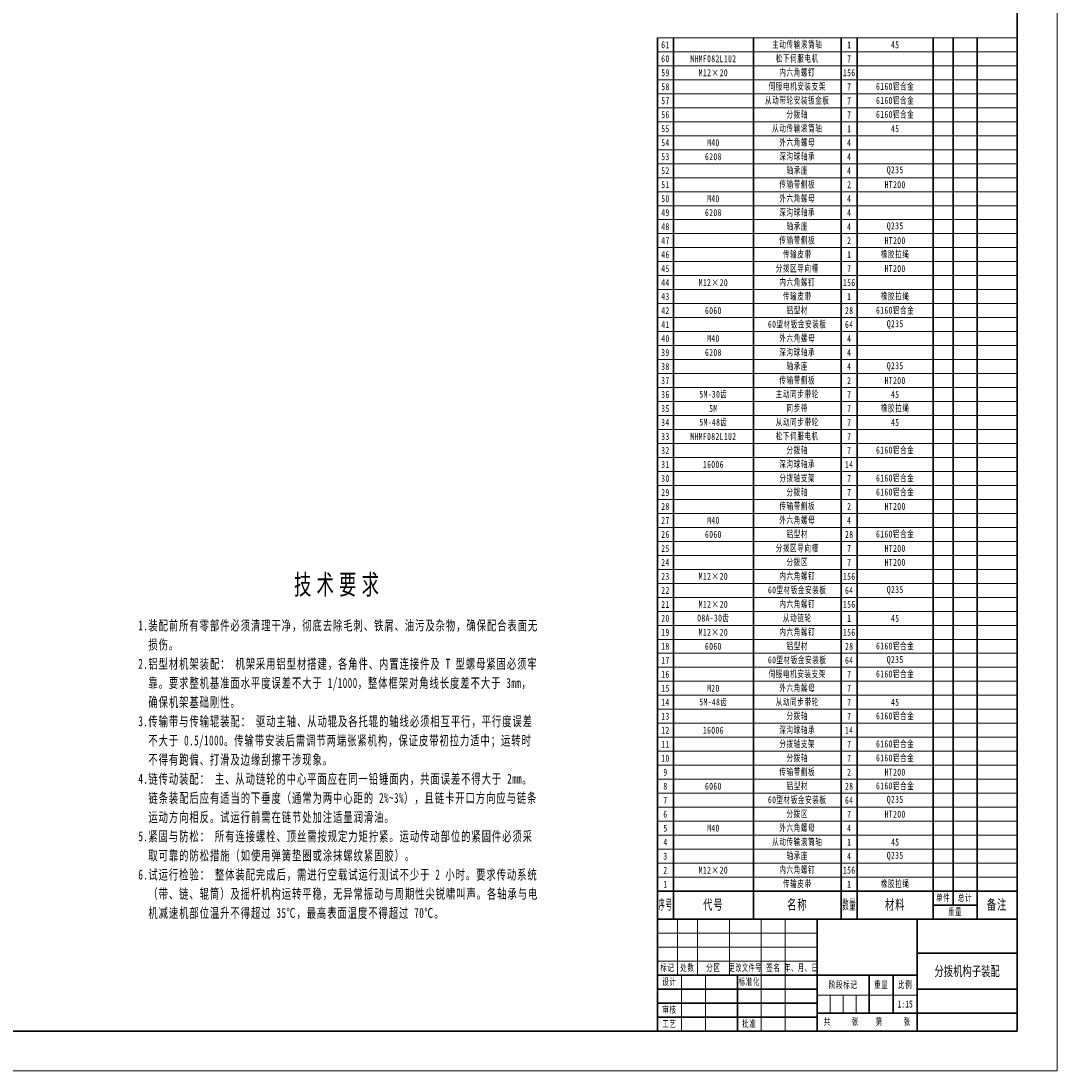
# Model space of a CAD drawing. Header units: millimetres. Extents: x -3920 to 13915, y -406 to 12209.
# Tile 44 of 88: x 6136 to 13915, y -406 to 7475. Entities that reach past the tile are written whole.
import ezdxf
from ezdxf.enums import TextEntityAlignment as Align

# ---------------------------------------------------------------- set-up
doc = ezdxf.new("R2010")
doc.units = ezdxf.units.MM
for name, color, linetype, lineweight in [('尺寸线层', 3, 'Continuous', 18), ('粗实线层', 7, 'Continuous', 35), ('细实线层', 7, 'Continuous', 18)]:
    doc.layers.add(name, color=color, linetype=linetype, lineweight=lineweight)
doc.styles.add('TitleStyle', font='txt', dxfattribs={"width": 0.667})
doc.styles.add('标准', font='txt', dxfattribs={"width": 0.667})

# ---------------------------------------------------------------- blocks, each defined once
blk = doc.blocks.new('$CAXA_TITLE_151E506F$')
at = {"layer": '粗实线层'}
for p, q in [((0, 56), (-180, 56)), ((-180, 56), (-180, 0)), ((-100, 56), (-100, 0)), ((-50, 56), (-50, 0)), ((0, 0), (0, 56)), ((0, 39), (-50, 39)), ((-50, 28), (-180, 28)), ((-140, 28), (-140, 0)), ((-74, 28), (-74, 9)), ((-62, 28), (-62, 9)), ((-100, 21), (-180, 21)), ((0, 21), (-50, 21)), ((-100, 14), (-180, 14)), ((-100, 7), (-180, 7)), ((0, 9), (-100, 9)), ((0, 0), (-180, 0))]:
    blk.add_line(p, q, dxfattribs=at)
at = {"layer": '细实线层'}
for p, q in [((-170, 56), (-170, 28)), ((-160, 56), (-160, 28)), ((-144, 56), (-144, 28)), ((-128, 56), (-128, 0)), ((-116, 56), (-116, 0)), ((-100, 49), (-180, 49)), ((-100, 42), (-180, 42)), ((-100, 35), (-180, 35)), ((-168, 28), (-168, 0)), ((-156, 28), (-156, 0)), ((-50, 18), (-100, 18)), ((-93.5, 18), (-93.5, 9)), ((-87, 18), (-87, 9)), ((-80.5, 18), (-80.5, 9))]:
    blk.add_line(p, q, dxfattribs=at)
at = {"layer": '尺寸线层', "char_height": 3.5, "attachment_point": 5, "line_spacing_factor": 1.369753, "style": '标准'}
for s, insert, width in [('\\T1.1;标记', (-175, 31.5), 18), ('\\T1.1;处数', (-165, 31.5), 18), ('\\T1.1;分区', (-152, 31.5), 30), ('\\T1.1;{\\W0.618357;更改文件号}', (-136, 31.5), 30), ('\\T1.1;签名', (-122, 31.5), 22), ('\\T1.1;{\\W0.634692;年、月、日}', (-108, 31.5), 30), ('\\T1.1;设计', (-174, 24.5), 22), ('\\T1.1;标准化', (-134, 24.5), 22), ('\\T1.1;阶段标记', (-87, 23), 50), ('\\T1.1;重量', (-68, 23), 22), ('\\T1.1;比例', (-56, 23), 22), ('\\T1.1;审核', (-174, 10.5), 22), ('\\T1.1;工艺', (-174, 3.5), 22), ('\\T1.1;批准', (-134, 3.5), 22), ('\\T1.1;共', (-95, 4.5), 8), ('\\T1.1;张', (-81, 4.5), 8), ('\\T1.1;第', (-69, 4.5), 8), ('\\T1.1;张', (-55, 4.5), 8)]:
    blk.add_mtext(s, dxfattribs=dict(at, insert=insert, width=width))
at = {"layer": '尺寸线层', "style": '标准'}
for tag, height, width, p in [('标记C', 3.54, 0.667, (-175, 52.5)), ('处数C', 3.54, 0.667, (-165, 52.5)), ('分区C', 3.54, 0.667, (-152, 52.5)), ('更改文件号C', 3.54, 0.512156, (-136, 52.5)), ('更改签名C', 3.54, 0.459969, (-122, 52.5)), ('更改日期C', 3.54, 0.62723, (-108, 52.5)), ('标记B', 3.54, 0.667, (-175, 45.5)), ('处数B', 3.54, 0.667, (-165, 45.5)), ('分区B', 3.54, 0.667, (-152, 45.5)), ('更改文件号B', 3.54, 0.512156, (-136, 45.5)), ('更改签名B', 3.54, 0.459969, (-122, 45.5)), ('更改日期B', 3.54, 0.62723, (-108, 45.5)), ('单位名称', 5.05, 0.667, (-25, 47.5)), ('材料名称', 5.05, 0.667, (-75, 42)), ('标记A', 3.54, 0.667, (-175, 38.5)), ('处数A', 3.54, 0.667, (-165, 38.5)), ('分区A', 3.54, 0.667, (-152, 38.5)), ('更改文件号A', 3.54, 0.512156, (-136, 38.5)), ('更改签名A', 3.54, 0.459969, (-122, 38.5)), ('更改日期A', 3.54, 0.62723, (-108, 38.5)), ('图纸名称', 5.05, 0.667, (-25, 30)), ('设计', 3.54, 0.667, (-162, 24.5)), ('设计日期', 3.54, 0.667, (-148, 24.5)), ('标准化', 3.54, 0.667, (-122, 24.5)), ('标准化日期', 3.54, 0.569556, (-108, 24.5)), ('阶段标记S', 3.54, 0.229984, (-96.75, 13.5)), ('阶段标记A', 3.54, 0.229984, (-90.25, 13.5)), ('阶段标记B', 3.54, 0.229984, (-83.75, 13.5)), ('阶段标记C', 3.54, 0.229984, (-77.25, 13.5)), ('图纸比例', 3.54, 0.524733, (-56, 13.5)), ('图纸编号', 5.05, 0.667, (-25, 15)), ('审核', 3.54, 0.667, (-162, 10.5)), ('审核日期', 3.54, 0.667, (-148, 10.5)), ('重量', 3.54, 0.667, (-68, 13.5)), ('工艺', 3.54, 0.667, (-162, 3.5)), ('工艺日期', 3.54, 0.667, (-148, 3.5)), ('批准', 3.54, 0.667, (-122, 3.5)), ('批准日期', 3.54, 0.667, (-108, 3.5)), ('页数', 3.54, 0.667, (-88, 4.5)), ('页码', 3.54, 0.667, (-62, 4.5)), ('投影符号', 3.54, 0.667, (-25, 4.5))]:
    blk.add_attdef(tag, text='', height=height, dxfattribs=dict(at, width=width)).set_placement(p, align=Align.MIDDLE_CENTER)
blk = doc.blocks.new('$CAXA_FRAME_13B17AC1$')
at = {"layer": '粗实线层'}
for p, q in [((574.5, -400.5), (574.5, 400.5)), ((-574.5, -400.5), (574.5, -400.5))]:
    blk.add_line(p, q, dxfattribs=at)
at = {"layer": '细实线层'}
for p, q in [((594.5, -420.5), (594.5, 420.5)), ((-594.5, -420.5), (594.5, -420.5))]:
    blk.add_line(p, q, dxfattribs=at)
blk = doc.blocks.new('$CAXA_BOMTABLE_86AFA1F5$')
at = {"layer": '细实线层', "color": 0, "linetype": 'Continuous', "lineweight": 18}
for p, q in [((-2700, 6615), (0, 6615)), ((-2700, 6510), (0, 6510)), ((-2700, 6510), (0, 6510)), ((-2700, 6405), (0, 6405)), ((-2700, 6405), (0, 6405)), ((-2700, 6300), (0, 6300)), ((-2700, 6300), (0, 6300)), ((-2700, 6195), (0, 6195)), ((-2700, 6195), (0, 6195)), ((-2700, 6090), (0, 6090)), ((-2700, 6090), (0, 6090)), ((-2700, 5985), (0, 5985)), ((-2700, 5985), (0, 5985)), ((-2700, 5880), (0, 5880)), ((-2700, 5880), (0, 5880)), ((-2700, 5775), (0, 5775)), ((-2700, 5775), (0, 5775)), ((-2700, 5670), (0, 5670)), ((-2700, 5670), (0, 5670)), ((-2700, 5565), (0, 5565)), ((-2700, 5565), (0, 5565)), ((-2700, 5460), (0, 5460)), ((-2700, 5460), (0, 5460)), ((-2700, 5355), (0, 5355)), ((-2700, 5355), (0, 5355)), ((-2700, 5250), (0, 5250)), ((-2700, 5250), (0, 5250)), ((-2700, 5145), (0, 5145)), ((-2700, 5145), (0, 5145)), ((-2700, 5040), (0, 5040)), ((-2700, 5040), (0, 5040)), ((-2700, 4935), (0, 4935)), ((-2700, 4935), (0, 4935)), ((-2700, 4830), (0, 4830)), ((-2700, 4830), (0, 4830)), ((-2700, 4725), (0, 4725)), ((-2700, 4725), (0, 4725)), ((-2700, 4620), (0, 4620)), ((-2700, 4620), (0, 4620)), ((-2700, 4515), (0, 4515)), ((-2700, 4515), (0, 4515)), ((-2700, 4410), (0, 4410)), ((-2700, 4410), (0, 4410)), ((-2700, 4305), (0, 4305)), ((-2700, 4305), (0, 4305)), ((-2700, 4200), (0, 4200)), ((-2700, 4200), (0, 4200)), ((-2700, 4095), (0, 4095)), ((-2700, 4095), (0, 4095)), ((-2700, 3990), (0, 3990)), ((-2700, 3990), (0, 3990)), ((-2700, 3885), (0, 3885)), ((-2700, 3885), (0, 3885)), ((-2700, 3780), (0, 3780)), ((-2700, 3780), (0, 3780)), ((-2700, 3675), (0, 3675)), ((-2700, 3675), (0, 3675)), ((-2700, 3570), (0, 3570)), ((-2700, 3570), (0, 3570)), ((-2700, 3465), (0, 3465)), ((-2700, 3465), (0, 3465)), ((-2700, 3360), (0, 3360)), ((-2700, 3360), (0, 3360)), ((-2700, 3255), (0, 3255)), ((-2700, 3255), (0, 3255)), ((-2700, 3150), (0, 3150)), ((-2700, 3150), (0, 3150)), ((-2700, 3045), (0, 3045)), ((-2700, 3045), (0, 3045)), ((-2700, 2940), (0, 2940)), ((-2700, 2940), (0, 2940)), ((-2700, 2835), (0, 2835)), ((-2700, 2835), (0, 2835)), ((-2700, 2730), (0, 2730)), ((-2700, 2730), (0, 2730)), ((-2700, 2625), (0, 2625)), ((-2700, 2625), (0, 2625)), ((-2700, 2520), (0, 2520)), ((-2700, 2520), (0, 2520)), ((-2700, 2415), (0, 2415)), ((-2700, 2415), (0, 2415)), ((-2700, 2310), (0, 2310)), ((-2700, 2310), (0, 2310)), ((-2700, 2205), (0, 2205)), ((-2700, 2205), (0, 2205)), ((-2700, 2100), (0, 2100)), ((-2700, 2100), (0, 2100)), ((-2700, 1995), (0, 1995)), ((-2700, 1995), (0, 1995)), ((-2700, 1890), (0, 1890)), ((-2700, 1890), (0, 1890)), ((-2700, 1785), (0, 1785)), ((-2700, 1785), (0, 1785)), ((-2700, 1680), (0, 1680)), ((-2700, 1680), (0, 1680)), ((-2700, 1575), (0, 1575)), ((-2700, 1575), (0, 1575)), ((-2700, 1470), (0, 1470)), ((-2700, 1470), (0, 1470)), ((-2700, 1365), (0, 1365)), ((-2700, 1365), (0, 1365)), ((-2700, 1260), (0, 1260)), ((-2700, 1260), (0, 1260)), ((-2700, 1155), (0, 1155)), ((-2700, 1155), (0, 1155)), ((-2700, 1050), (0, 1050)), ((-2700, 1050), (0, 1050)), ((-2700, 945), (0, 945)), ((-2700, 945), (0, 945)), ((-2700, 840), (0, 840)), ((-2700, 840), (0, 840)), ((-2700, 735), (0, 735)), ((-2700, 735), (0, 735)), ((-2700, 630), (0, 630)), ((-2700, 630), (0, 630)), ((-2700, 525), (0, 525)), ((-2700, 525), (0, 525)), ((-2700, 420), (0, 420)), ((-2700, 420), (0, 420)), ((-2700, 315), (0, 315)), ((-2700, 315), (0, 315)), ((-2700, 210), (0, 210))]:
    blk.add_line(p, q, dxfattribs=at)
at = {"layer": '细实线层', "color": 0, "linetype": 'Continuous', "lineweight": 35}
for p, q in [((-2700, 6615), (-2700, 6510)), ((-2580, 6615), (-2580, 6510)), ((-1980, 6615), (-1980, 6510)), ((-1320, 6615), (-1320, 6510)), ((-1200, 6615), (-1200, 6510)), ((-630, 6615), (-630, 6510)), ((-480, 6615), (-480, 6510)), ((-300, 6615), (-300, 6510)), ((0, 6615), (0, 6510)), ((0, 6615), (0, 6510)), ((-2700, 6510), (-2700, 6405)), ((-2580, 6510), (-2580, 6405)), ((-1980, 6510), (-1980, 6405)), ((-1320, 6510), (-1320, 6405)), ((-1200, 6510), (-1200, 6405)), ((-630, 6510), (-630, 6405)), ((-480, 6510), (-480, 6405)), ((-300, 6510), (-300, 6405)), ((0, 6510), (0, 6405)), ((0, 6510), (0, 6405)), ((-2700, 6405), (-2700, 6300)), ((-2580, 6405), (-2580, 6300)), ((-1980, 6405), (-1980, 6300)), ((-1320, 6405), (-1320, 6300)), ((-1200, 6405), (-1200, 6300)), ((-630, 6405), (-630, 6300)), ((-480, 6405), (-480, 6300)), ((-300, 6405), (-300, 6300)), ((0, 6405), (0, 6300)), ((0, 6405), (0, 6300)), ((-2700, 6300), (-2700, 6195)), ((-2580, 6300), (-2580, 6195)), ((-1980, 6300), (-1980, 6195)), ((-1320, 6300), (-1320, 6195)), ((-1200, 6300), (-1200, 6195)), ((-630, 6300), (-630, 6195)), ((-480, 6300), (-480, 6195)), ((-300, 6300), (-300, 6195)), ((0, 6300), (0, 6195)), ((0, 6300), (0, 6195)), ((-2700, 6195), (-2700, 6090)), ((-2580, 6195), (-2580, 6090)), ((-1980, 6195), (-1980, 6090)), ((-1320, 6195), (-1320, 6090)), ((-1200, 6195), (-1200, 6090)), ((-630, 6195), (-630, 6090)), ((-480, 6195), (-480, 6090)), ((-300, 6195), (-300, 6090)), ((0, 6195), (0, 6090)), ((0, 6195), (0, 6090)), ((-2700, 6090), (-2700, 5985)), ((-2580, 6090), (-2580, 5985)), ((-1980, 6090), (-1980, 5985)), ((-1320, 6090), (-1320, 5985)), ((-1200, 6090), (-1200, 5985)), ((-630, 6090), (-630, 5985)), ((-480, 6090), (-480, 5985)), ((-300, 6090), (-300, 5985)), ((0, 6090), (0, 5985)), ((0, 6090), (0, 5985)), ((-2700, 5985), (-2700, 5880)), ((-2580, 5985), (-2580, 5880)), ((-1980, 5985), (-1980, 5880)), ((-1320, 5985), (-1320, 5880)), ((-1200, 5985), (-1200, 5880)), ((-630, 5985), (-630, 5880)), ((-480, 5985), (-480, 5880)), ((-300, 5985), (-300, 5880)), ((0, 5985), (0, 5880)), ((0, 5985), (0, 5880)), ((-2700, 5880), (-2700, 5775)), ((-2580, 5880), (-2580, 5775)), ((-1980, 5880), (-1980, 5775)), ((-1320, 5880), (-1320, 5775)), ((-1200, 5880), (-1200, 5775)), ((-630, 5880), (-630, 5775)), ((-480, 5880), (-480, 5775)), ((-300, 5880), (-300, 5775)), ((0, 5880), (0, 5775)), ((0, 5880), (0, 5775)), ((-2700, 5775), (-2700, 5670)), ((-2580, 5775), (-2580, 5670)), ((-1980, 5775), (-1980, 5670)), ((-1320, 5775), (-1320, 5670)), ((-1200, 5775), (-1200, 5670)), ((-630, 5775), (-630, 5670)), ((-480, 5775), (-480, 5670)), ((-300, 5775), (-300, 5670)), ((0, 5775), (0, 5670)), ((0, 5775), (0, 5670)), ((-2700, 5670), (-2700, 5565)), ((-2580, 5670), (-2580, 5565)), ((-1980, 5670), (-1980, 5565)), ((-1320, 5670), (-1320, 5565)), ((-1200, 5670), (-1200, 5565)), ((-630, 5670), (-630, 5565)), ((-480, 5670), (-480, 5565)), ((-300, 5670), (-300, 5565)), ((0, 5670), (0, 5565)), ((0, 5670), (0, 5565)), ((-2700, 5565), (-2700, 5460)), ((-2580, 5565), (-2580, 5460)), ((-1980, 5565), (-1980, 5460)), ((-1320, 5565), (-1320, 5460)), ((-1200, 5565), (-1200, 5460)), ((-630, 5565), (-630, 5460)), ((-480, 5565), (-480, 5460)), ((-300, 5565), (-300, 5460)), ((0, 5565), (0, 5460)), ((0, 5565), (0, 5460)), ((-2700, 5460), (-2700, 5355)), ((-2580, 5460), (-2580, 5355)), ((-1980, 5460), (-1980, 5355)), ((-1320, 5460), (-1320, 5355)), ((-1200, 5460), (-1200, 5355)), ((-630, 5460), (-630, 5355)), ((-480, 5460), (-480, 5355)), ((-300, 5460), (-300, 5355)), ((0, 5460), (0, 5355)), ((0, 5460), (0, 5355)), ((-2700, 5355), (-2700, 5250)), ((-2580, 5355), (-2580, 5250)), ((-1980, 5355), (-1980, 5250)), ((-1320, 5355), (-1320, 5250)), ((-1200, 5355), (-1200, 5250)), ((-630, 5355), (-630, 5250)), ((-480, 5355), (-480, 5250)), ((-300, 5355), (-300, 5250)), ((0, 5355), (0, 5250)), ((0, 5355), (0, 5250)), ((-2700, 5250), (-2700, 5145)), ((-2580, 5250), (-2580, 5145)), ((-1980, 5250), (-1980, 5145)), ((-1320, 5250), (-1320, 5145)), ((-1200, 5250), (-1200, 5145)), ((-630, 5250), (-630, 5145)), ((-480, 5250), (-480, 5145)), ((-300, 5250), (-300, 5145)), ((0, 5250), (0, 5145)), ((0, 5250), (0, 5145)), ((-2700, 5145), (-2700, 5040)), ((-2580, 5145), (-2580, 5040)), ((-1980, 5145), (-1980, 5040)), ((-1320, 5145), (-1320, 5040)), ((-1200, 5145), (-1200, 5040)), ((-630, 5145), (-630, 5040)), ((-480, 5145), (-480, 5040)), ((-300, 5145), (-300, 5040)), ((0, 5145), (0, 5040)), ((0, 5145), (0, 5040)), ((-2700, 5040), (-2700, 4935)), ((-2580, 5040), (-2580, 4935)), ((-1980, 5040), (-1980, 4935)), ((-1320, 5040), (-1320, 4935)), ((-1200, 5040), (-1200, 4935)), ((-630, 5040), (-630, 4935)), ((-480, 5040), (-480, 4935)), ((-300, 5040), (-300, 4935)), ((0, 5040), (0, 4935)), ((0, 5040), (0, 4935)), ((-2700, 4935), (-2700, 4830)), ((-2580, 4935), (-2580, 4830)), ((-1980, 4935), (-1980, 4830)), ((-1320, 4935), (-1320, 4830)), ((-1200, 4935), (-1200, 4830)), ((-630, 4935), (-630, 4830)), ((-480, 4935), (-480, 4830)), ((-300, 4935), (-300, 4830)), ((0, 4935), (0, 4830)), ((0, 4935), (0, 4830)), ((-2700, 4830), (-2700, 4725)), ((-2580, 4830), (-2580, 4725)), ((-1980, 4830), (-1980, 4725)), ((-1320, 4830), (-1320, 4725)), ((-1200, 4830), (-1200, 4725)), ((-630, 4830), (-630, 4725)), ((-480, 4830), (-480, 4725)), ((-300, 4830), (-300, 4725)), ((0, 4830), (0, 4725)), ((0, 4830), (0, 4725)), ((-2700, 4725), (-2700, 4620)), ((-2580, 4725), (-2580, 4620)), ((-1980, 4725), (-1980, 4620)), ((-1320, 4725), (-1320, 4620)), ((-1200, 4725), (-1200, 4620)), ((-630, 4725), (-630, 4620)), ((-480, 4725), (-480, 4620)), ((-300, 4725), (-300, 4620)), ((0, 4725), (0, 4620)), ((0, 4725), (0, 4620)), ((-2700, 4620), (-2700, 4515)), ((-2580, 4620), (-2580, 4515)), ((-1980, 4620), (-1980, 4515)), ((-1320, 4620), (-1320, 4515)), ((-1200, 4620), (-1200, 4515)), ((-630, 4620), (-630, 4515)), ((-480, 4620), (-480, 4515)), ((-300, 4620), (-300, 4515)), ((0, 4620), (0, 4515)), ((0, 4620), (0, 4515)), ((-2700, 4515), (-2700, 4410)), ((-2580, 4515), (-2580, 4410)), ((-1980, 4515), (-1980, 4410)), ((-1320, 4515), (-1320, 4410)), ((-1200, 4515), (-1200, 4410)), ((-630, 4515), (-630, 4410)), ((-480, 4515), (-480, 4410)), ((-300, 4515), (-300, 4410)), ((0, 4515), (0, 4410)), ((0, 4515), (0, 4410)), ((-2700, 4410), (-2700, 4305)), ((-2580, 4410), (-2580, 4305)), ((-1980, 4410), (-1980, 4305)), ((-1320, 4410), (-1320, 4305)), ((-1200, 4410), (-1200, 4305)), ((-630, 4410), (-630, 4305)), ((-480, 4410), (-480, 4305)), ((-300, 4410), (-300, 4305)), ((0, 4410), (0, 4305)), ((0, 4410), (0, 4305)), ((-2700, 4305), (-2700, 4200)), ((-2580, 4305), (-2580, 4200)), ((-1980, 4305), (-1980, 4200)), ((-1320, 4305), (-1320, 4200)), ((-1200, 4305), (-1200, 4200)), ((-630, 4305), (-630, 4200)), ((-480, 4305), (-480, 4200)), ((-300, 4305), (-300, 4200)), ((0, 4305), (0, 4200)), ((0, 4305), (0, 4200)), ((-2700, 4200), (-2700, 4095)), ((-2580, 4200), (-2580, 4095)), ((-1980, 4200), (-1980, 4095)), ((-1320, 4200), (-1320, 4095)), ((-1200, 4200), (-1200, 4095)), ((-630, 4200), (-630, 4095)), ((-480, 4200), (-480, 4095)), ((-300, 4200), (-300, 4095)), ((0, 4200), (0, 4095)), ((0, 4200), (0, 4095)), ((-2700, 4095), (-2700, 3990)), ((-2580, 4095), (-2580, 3990)), ((-1980, 4095), (-1980, 3990)), ((-1320, 4095), (-1320, 3990)), ((-1200, 4095), (-1200, 3990)), ((-630, 4095), (-630, 3990)), ((-480, 4095), (-480, 3990)), ((-300, 4095), (-300, 3990)), ((0, 4095), (0, 3990)), ((0, 4095), (0, 3990)), ((-2700, 3990), (-2700, 3885)), ((-2580, 3990), (-2580, 3885)), ((-1980, 3990), (-1980, 3885)), ((-1320, 3990), (-1320, 3885)), ((-1200, 3990), (-1200, 3885)), ((-630, 3990), (-630, 3885)), ((-480, 3990), (-480, 3885)), ((-300, 3990), (-300, 3885)), ((0, 3990), (0, 3885)), ((0, 3990), (0, 3885)), ((-2700, 3885), (-2700, 3780)), ((-2580, 3885), (-2580, 3780)), ((-1980, 3885), (-1980, 3780)), ((-1320, 3885), (-1320, 3780)), ((-1200, 3885), (-1200, 3780)), ((-630, 3885), (-630, 3780)), ((-480, 3885), (-480, 3780)), ((-300, 3885), (-300, 3780)), ((0, 3885), (0, 3780)), ((0, 3885), (0, 3780)), ((-2700, 3780), (-2700, 3675)), ((-2580, 3780), (-2580, 3675)), ((-1980, 3780), (-1980, 3675)), ((-1320, 3780), (-1320, 3675)), ((-1200, 3780), (-1200, 3675)), ((-630, 3780), (-630, 3675)), ((-480, 3780), (-480, 3675)), ((-300, 3780), (-300, 3675)), ((0, 3780), (0, 3675)), ((0, 3780), (0, 3675)), ((-2700, 3675), (-2700, 3570)), ((-2580, 3675), (-2580, 3570)), ((-1980, 3675), (-1980, 3570)), ((-1320, 3675), (-1320, 3570)), ((-1200, 3675), (-1200, 3570)), ((-630, 3675), (-630, 3570)), ((-480, 3675), (-480, 3570)), ((-300, 3675), (-300, 3570)), ((0, 3675), (0, 3570)), ((0, 3675), (0, 3570)), ((-2700, 3570), (-2700, 3465)), ((-2580, 3570), (-2580, 3465)), ((-1980, 3570), (-1980, 3465)), ((-1320, 3570), (-1320, 3465)), ((-1200, 3570), (-1200, 3465)), ((-630, 3570), (-630, 3465)), ((-480, 3570), (-480, 3465)), ((-300, 3570), (-300, 3465)), ((0, 3570), (0, 3465)), ((0, 3570), (0, 3465)), ((-2700, 3465), (-2700, 3360)), ((-2580, 3465), (-2580, 3360)), ((-1980, 3465), (-1980, 3360)), ((-1320, 3465), (-1320, 3360)), ((-1200, 3465), (-1200, 3360)), ((-630, 3465), (-630, 3360)), ((-480, 3465), (-480, 3360)), ((-300, 3465), (-300, 3360)), ((0, 3465), (0, 3360)), ((0, 3465), (0, 3360)), ((-2700, 3360), (-2700, 3255)), ((-2580, 3360), (-2580, 3255)), ((-1980, 3360), (-1980, 3255)), ((-1320, 3360), (-1320, 3255)), ((-1200, 3360), (-1200, 3255)), ((-630, 3360), (-630, 3255)), ((-480, 3360), (-480, 3255)), ((-300, 3360), (-300, 3255)), ((0, 3360), (0, 3255)), ((0, 3360), (0, 3255)), ((-2700, 3255), (-2700, 3150)), ((-2580, 3255), (-2580, 3150)), ((-1980, 3255), (-1980, 3150)), ((-1320, 3255), (-1320, 3150)), ((-1200, 3255), (-1200, 3150)), ((-630, 3255), (-630, 3150)), ((-480, 3255), (-480, 3150)), ((-300, 3255), (-300, 3150)), ((0, 3255), (0, 3150)), ((0, 3255), (0, 3150)), ((-2700, 3150), (-2700, 3045)), ((-2580, 3150), (-2580, 3045)), ((-1980, 3150), (-1980, 3045)), ((-1320, 3150), (-1320, 3045)), ((-1200, 3150), (-1200, 3045)), ((-630, 3150), (-630, 3045)), ((-480, 3150), (-480, 3045)), ((-300, 3150), (-300, 3045)), ((0, 3150), (0, 3045)), ((0, 3150), (0, 3045)), ((-2700, 3045), (-2700, 2940)), ((-2580, 3045), (-2580, 2940)), ((-1980, 3045), (-1980, 2940)), ((-1320, 3045), (-1320, 2940)), ((-1200, 3045), (-1200, 2940)), ((-630, 3045), (-630, 2940)), ((-480, 3045), (-480, 2940)), ((-300, 3045), (-300, 2940)), ((0, 3045), (0, 2940)), ((0, 3045), (0, 2940)), ((-2700, 2940), (-2700, 2835)), ((-2580, 2940), (-2580, 2835)), ((-1980, 2940), (-1980, 2835)), ((-1320, 2940), (-1320, 2835)), ((-1200, 2940), (-1200, 2835)), ((-630, 2940), (-630, 2835)), ((-480, 2940), (-480, 2835)), ((-300, 2940), (-300, 2835)), ((0, 2940), (0, 2835)), ((0, 2940), (0, 2835)), ((-2700, 2835), (-2700, 2730)), ((-2580, 2835), (-2580, 2730)), ((-1980, 2835), (-1980, 2730)), ((-1320, 2835), (-1320, 2730)), ((-1200, 2835), (-1200, 2730)), ((-630, 2835), (-630, 2730)), ((-480, 2835), (-480, 2730)), ((-300, 2835), (-300, 2730)), ((0, 2835), (0, 2730)), ((0, 2835), (0, 2730)), ((-2700, 2730), (-2700, 2625)), ((-2580, 2730), (-2580, 2625)), ((-1980, 2730), (-1980, 2625)), ((-1320, 2730), (-1320, 2625)), ((-1200, 2730), (-1200, 2625)), ((-630, 2730), (-630, 2625)), ((-480, 2730), (-480, 2625)), ((-300, 2730), (-300, 2625)), ((0, 2730), (0, 2625)), ((0, 2730), (0, 2625)), ((-2700, 2625), (-2700, 2520)), ((-2580, 2625), (-2580, 2520)), ((-1980, 2625), (-1980, 2520)), ((-1320, 2625), (-1320, 2520)), ((-1200, 2625), (-1200, 2520)), ((-630, 2625), (-630, 2520)), ((-480, 2625), (-480, 2520)), ((-300, 2625), (-300, 2520)), ((0, 2625), (0, 2520)), ((0, 2625), (0, 2520)), ((-2700, 2520), (-2700, 2415)), ((-2580, 2520), (-2580, 2415)), ((-1980, 2520), (-1980, 2415)), ((-1320, 2520), (-1320, 2415)), ((-1200, 2520), (-1200, 2415)), ((-630, 2520), (-630, 2415)), ((-480, 2520), (-480, 2415)), ((-300, 2520), (-300, 2415)), ((0, 2520), (0, 2415)), ((0, 2520), (0, 2415)), ((-2700, 2415), (-2700, 2310)), ((-2580, 2415), (-2580, 2310)), ((-1980, 2415), (-1980, 2310)), ((-1320, 2415), (-1320, 2310)), ((-1200, 2415), (-1200, 2310)), ((-630, 2415), (-630, 2310)), ((-480, 2415), (-480, 2310)), ((-300, 2415), (-300, 2310)), ((0, 2415), (0, 2310)), ((0, 2415), (0, 2310)), ((-2700, 2310), (-2700, 2205)), ((-2580, 2310), (-2580, 2205)), ((-1980, 2310), (-1980, 2205)), ((-1320, 2310), (-1320, 2205)), ((-1200, 2310), (-1200, 2205)), ((-630, 2310), (-630, 2205)), ((-480, 2310), (-480, 2205)), ((-300, 2310), (-300, 2205)), ((0, 2310), (0, 2205)), ((0, 2310), (0, 2205)), ((-2700, 2205), (-2700, 2100)), ((-2580, 2205), (-2580, 2100)), ((-1980, 2205), (-1980, 2100)), ((-1320, 2205), (-1320, 2100)), ((-1200, 2205), (-1200, 2100)), ((-630, 2205), (-630, 2100)), ((-480, 2205), (-480, 2100)), ((-300, 2205), (-300, 2100)), ((0, 2205), (0, 2100)), ((0, 2205), (0, 2100)), ((-2700, 2100), (-2700, 1995)), ((-2580, 2100), (-2580, 1995)), ((-1980, 2100), (-1980, 1995)), ((-1320, 2100), (-1320, 1995)), ((-1200, 2100), (-1200, 1995)), ((-630, 2100), (-630, 1995)), ((-480, 2100), (-480, 1995)), ((-300, 2100), (-300, 1995)), ((0, 2100), (0, 1995)), ((0, 2100), (0, 1995)), ((-2700, 1995), (-2700, 1890)), ((-2580, 1995), (-2580, 1890)), ((-1980, 1995), (-1980, 1890)), ((-1320, 1995), (-1320, 1890)), ((-1200, 1995), (-1200, 1890)), ((-630, 1995), (-630, 1890)), ((-480, 1995), (-480, 1890)), ((-300, 1995), (-300, 1890)), ((0, 1995), (0, 1890)), ((0, 1995), (0, 1890)), ((-2700, 1890), (-2700, 1785)), ((-2580, 1890), (-2580, 1785)), ((-1980, 1890), (-1980, 1785)), ((-1320, 1890), (-1320, 1785)), ((-1200, 1890), (-1200, 1785)), ((-630, 1890), (-630, 1785)), ((-480, 1890), (-480, 1785)), ((-300, 1890), (-300, 1785)), ((0, 1890), (0, 1785)), ((0, 1890), (0, 1785)), ((-2700, 1785), (-2700, 1680)), ((-2580, 1785), (-2580, 1680)), ((-1980, 1785), (-1980, 1680)), ((-1320, 1785), (-1320, 1680)), ((-1200, 1785), (-1200, 1680)), ((-630, 1785), (-630, 1680)), ((-480, 1785), (-480, 1680)), ((-300, 1785), (-300, 1680)), ((0, 1785), (0, 1680)), ((0, 1785), (0, 1680)), ((-2700, 1680), (-2700, 1575)), ((-2580, 1680), (-2580, 1575)), ((-1980, 1680), (-1980, 1575)), ((-1320, 1680), (-1320, 1575)), ((-1200, 1680), (-1200, 1575)), ((-630, 1680), (-630, 1575)), ((-480, 1680), (-480, 1575)), ((-300, 1680), (-300, 1575)), ((0, 1680), (0, 1575)), ((0, 1680), (0, 1575)), ((-2700, 1575), (-2700, 1470)), ((-2580, 1575), (-2580, 1470)), ((-1980, 1575), (-1980, 1470)), ((-1320, 1575), (-1320, 1470)), ((-1200, 1575), (-1200, 1470)), ((-630, 1575), (-630, 1470)), ((-480, 1575), (-480, 1470)), ((-300, 1575), (-300, 1470)), ((0, 1575), (0, 1470)), ((0, 1575), (0, 1470)), ((-2700, 1470), (-2700, 1365)), ((-2580, 1470), (-2580, 1365)), ((-1980, 1470), (-1980, 1365)), ((-1320, 1470), (-1320, 1365)), ((-1200, 1470), (-1200, 1365)), ((-630, 1470), (-630, 1365)), ((-480, 1470), (-480, 1365)), ((-300, 1470), (-300, 1365)), ((0, 1470), (0, 1365)), ((0, 1470), (0, 1365)), ((-2700, 1365), (-2700, 1260)), ((-2580, 1365), (-2580, 1260)), ((-1980, 1365), (-1980, 1260)), ((-1320, 1365), (-1320, 1260)), ((-1200, 1365), (-1200, 1260)), ((-630, 1365), (-630, 1260)), ((-480, 1365), (-480, 1260)), ((-300, 1365), (-300, 1260)), ((0, 1365), (0, 1260)), ((0, 1365), (0, 1260)), ((-2700, 1260), (-2700, 1155)), ((-2580, 1260), (-2580, 1155)), ((-1980, 1260), (-1980, 1155)), ((-1320, 1260), (-1320, 1155)), ((-1200, 1260), (-1200, 1155)), ((-630, 1260), (-630, 1155)), ((-480, 1260), (-480, 1155)), ((-300, 1260), (-300, 1155)), ((0, 1260), (0, 1155)), ((0, 1260), (0, 1155)), ((-2700, 1155), (-2700, 1050)), ((-2580, 1155), (-2580, 1050)), ((-1980, 1155), (-1980, 1050)), ((-1320, 1155), (-1320, 1050)), ((-1200, 1155), (-1200, 1050)), ((-630, 1155), (-630, 1050)), ((-480, 1155), (-480, 1050)), ((-300, 1155), (-300, 1050)), ((0, 1155), (0, 1050)), ((0, 1155), (0, 1050)), ((-2700, 1050), (-2700, 945)), ((-2580, 1050), (-2580, 945)), ((-1980, 1050), (-1980, 945)), ((-1320, 1050), (-1320, 945)), ((-1200, 1050), (-1200, 945)), ((-630, 1050), (-630, 945)), ((-480, 1050), (-480, 945)), ((-300, 1050), (-300, 945)), ((0, 1050), (0, 945)), ((0, 1050), (0, 945)), ((-2700, 945), (-2700, 840)), ((-2580, 945), (-2580, 840)), ((-1980, 945), (-1980, 840)), ((-1320, 945), (-1320, 840)), ((-1200, 945), (-1200, 840)), ((-630, 945), (-630, 840)), ((-480, 945), (-480, 840)), ((-300, 945), (-300, 840)), ((0, 945), (0, 840)), ((0, 945), (0, 840)), ((-2700, 840), (-2700, 735)), ((-2580, 840), (-2580, 735)), ((-1980, 840), (-1980, 735)), ((-1320, 840), (-1320, 735)), ((-1200, 840), (-1200, 735)), ((-630, 840), (-630, 735)), ((-480, 840), (-480, 735)), ((-300, 840), (-300, 735)), ((0, 840), (0, 735)), ((0, 840), (0, 735)), ((-2700, 735), (-2700, 630)), ((-2580, 735), (-2580, 630)), ((-1980, 735), (-1980, 630)), ((-1320, 735), (-1320, 630)), ((-1200, 735), (-1200, 630)), ((-630, 735), (-630, 630)), ((-480, 735), (-480, 630)), ((-300, 735), (-300, 630)), ((0, 735), (0, 630)), ((0, 735), (0, 630)), ((-2700, 630), (-2700, 525)), ((-2580, 630), (-2580, 525)), ((-1980, 630), (-1980, 525)), ((-1320, 630), (-1320, 525)), ((-1200, 630), (-1200, 525)), ((-630, 630), (-630, 525)), ((-480, 630), (-480, 525)), ((-300, 630), (-300, 525)), ((0, 630), (0, 525)), ((0, 630), (0, 525)), ((-2700, 525), (-2700, 420)), ((-2580, 525), (-2580, 420)), ((-1980, 525), (-1980, 420)), ((-1320, 525), (-1320, 420)), ((-1200, 525), (-1200, 420)), ((-630, 525), (-630, 420)), ((-480, 525), (-480, 420)), ((-300, 525), (-300, 420)), ((0, 525), (0, 420)), ((0, 525), (0, 420)), ((-2700, 420), (-2700, 315)), ((-2580, 420), (-2580, 315)), ((-1980, 420), (-1980, 315)), ((-1320, 420), (-1320, 315)), ((-1200, 420), (-1200, 315)), ((-630, 420), (-630, 315)), ((-480, 420), (-480, 315)), ((-300, 420), (-300, 315)), ((0, 420), (0, 315)), ((0, 420), (0, 315)), ((-2700, 315), (-2700, 210)), ((-2580, 315), (-2580, 210)), ((-1980, 315), (-1980, 210)), ((-1320, 315), (-1320, 210)), ((-1200, 315), (-1200, 210)), ((-630, 315), (-630, 210)), ((-480, 315), (-480, 210)), ((-300, 315), (-300, 210)), ((0, 315), (0, 210)), ((0, 315), (0, 210)), ((-2700, 210), (0, 210)), ((-2700, 210), (-2700, 0)), ((-2580, 210), (-2580, 0)), ((-1980, 210), (-1980, 0)), ((-1320, 210), (-1320, 0)), ((-1200, 210), (-1200, 0)), ((-630, 210), (-630, 0)), ((-480, 210), (-480, 105)), ((-300, 210), (-300, 105)), ((0, 210), (0, 0)), ((-630, 105), (-300, 105)), ((-300, 105), (-300, 0)), ((-2700, 0), (0, 0))]:
    blk.add_line(p, q, dxfattribs=at)
at = {"layer": '细实线层', "color": 0, "attachment_point": 5, "line_spacing_factor": 1.15057, "style": '标准'}
for s, insert, char_height, width in [('\\T1.1;61', (-2640, 6562.5), 52.5, 219), ('\\T1.1;主动传输滚筒轴', (-1650, 6562.5), 52.5, 1299), ('\\T1.1;1', (-1260, 6562.5), 52.5, 219), ('\\T1.1;45', (-915, 6562.5), 52.5, 1119), ('\\T1.1;60', (-2640, 6457.5), 52.5, 219), ('\\T1.1;MHMF082L1U2', (-2280, 6457.5), 52.5, 1179), ('\\T1.1;松下伺服电机', (-1650, 6457.5), 52.5, 1299), ('\\T1.1;7', (-1260, 6457.5), 52.5, 219), ('\\T1.1;内六角螺钉', (-1650, 6352.5), 52.5, 1299), ('\\T1.1;59', (-2640, 6352.5), 52.5, 219), ('\\T1.1;M12×20', (-2280, 6352.5), 52.5, 1179), ('\\T1.1;156', (-1260, 6352.5), 52.5, 219), ('\\T1.1;58', (-2640, 6247.5), 52.5, 219), ('\\T1.1;伺服电机安装支架', (-1650, 6247.5), 52.5, 1299), ('\\T1.1;7', (-1260, 6247.5), 52.5, 219), ('\\T1.1;6160铝合金', (-915, 6247.5), 52.5, 1119), ('\\T1.1;57', (-2640, 6142.5), 52.5, 219), ('\\T1.1;从动带轮安装钣金板', (-1650, 6142.5), 52.5, 1299), ('\\T1.1;7', (-1260, 6142.5), 52.5, 219), ('\\T1.1;6160铝合金', (-915, 6142.5), 52.5, 1119), ('\\T1.1;分拨轴', (-1650, 6037.5), 52.5, 1299), ('\\T1.1;6160铝合金', (-915, 6037.5), 52.5, 1119), ('\\T1.1;56', (-2640, 6037.5), 52.5, 219), ('\\T1.1;7', (-1260, 6037.5), 52.5, 219), ('\\T1.1;55', (-2640, 5932.5), 52.5, 219), ('\\T1.1;从动传输滚筒轴', (-1650, 5932.5), 52.5, 1299), ('\\T1.1;1', (-1260, 5932.5), 52.5, 219), ('\\T1.1;45', (-915, 5932.5), 52.5, 1119), ('\\T1.1;54', (-2640, 5827.5), 52.5, 219), ('\\T1.1;M40', (-2280, 5827.5), 52.5, 1179), ('\\T1.1;外六角螺母', (-1650, 5827.5), 52.5, 1299), ('\\T1.1;4', (-1260, 5827.5), 52.5, 219), ('\\T1.1;深沟球轴承', (-1650, 5722.5), 52.5, 1299), ('\\T1.1;53', (-2640, 5722.5), 52.5, 219), ('\\T1.1;6208', (-2280, 5722.5), 52.5, 1179), ('\\T1.1;4', (-1260, 5722.5), 52.5, 219), ('\\T1.1;52', (-2640, 5617.5), 52.5, 219), ('\\T1.1;轴承座', (-1650, 5617.5), 52.5, 1299), ('\\T1.1;4', (-1260, 5617.5), 52.5, 219), ('\\T1.1;Q235', (-915, 5617.5), 52.5, 1119), ('\\T1.1;51', (-2640, 5512.5), 52.5, 219), ('\\T1.1;传输带侧板', (-1650, 5512.5), 52.5, 1299), ('\\T1.1;2', (-1260, 5512.5), 52.5, 219), ('\\T1.1;HT200', (-915, 5512.5), 52.5, 1119), ('\\T1.1;外六角螺母', (-1650, 5407.5), 52.5, 1299), ('\\T1.1;50', (-2640, 5407.5), 52.5, 219), ('\\T1.1;M40', (-2280, 5407.5), 52.5, 1179), ('\\T1.1;4', (-1260, 5407.5), 52.5, 219), ('\\T1.1;49', (-2640, 5302.5), 52.5, 219), ('\\T1.1;6208', (-2280, 5302.5), 52.5, 1179), ('\\T1.1;深沟球轴承', (-1650, 5302.5), 52.5, 1299), ('\\T1.1;4', (-1260, 5302.5), 52.5, 219), ('\\T1.1;48', (-2640, 5197.5), 52.5, 219), ('\\T1.1;轴承座', (-1650, 5197.5), 52.5, 1299), ('\\T1.1;4', (-1260, 5197.5), 52.5, 219), ('\\T1.1;Q235', (-915, 5197.5), 52.5, 1119), ('\\T1.1;传输带侧板', (-1650, 5092.5), 52.5, 1299), ('\\T1.1;47', (-2640, 5092.5), 52.5, 219), ('\\T1.1;2', (-1260, 5092.5), 52.5, 219), ('\\T1.1;HT200', (-915, 5092.5), 52.5, 1119), ('\\T1.1;46', (-2640, 4987.5), 52.5, 219), ('\\T1.1;传输皮带', (-1650, 4987.5), 52.5, 1299), ('\\T1.1;1', (-1260, 4987.5), 52.5, 219), ('\\T1.1;橡胶拉绳', (-915, 4987.5), 52.5, 1119), ('\\T1.1;45', (-2640, 4882.5), 52.5, 219), ('\\T1.1;分拨区导向槽', (-1650, 4882.5), 52.5, 1299), ('\\T1.1;7', (-1260, 4882.5), 52.5, 219), ('\\T1.1;HT200', (-915, 4882.5), 52.5, 1119), ('\\T1.1;内六角螺钉', (-1650, 4777.5), 52.5, 1299), ('\\T1.1;44', (-2640, 4777.5), 52.5, 219), ('\\T1.1;M12×20', (-2280, 4777.5), 52.5, 1179), ('\\T1.1;156', (-1260, 4777.5), 52.5, 219), ('\\T1.1;43', (-2640, 4672.5), 52.5, 219), ('\\T1.1;传输皮带', (-1650, 4672.5), 52.5, 1299), ('\\T1.1;1', (-1260, 4672.5), 52.5, 219), ('\\T1.1;橡胶拉绳', (-915, 4672.5), 52.5, 1119), ('\\T1.1;42', (-2640, 4567.5), 52.5, 219), ('\\T1.1;6060', (-2280, 4567.5), 52.5, 1179), ('\\T1.1;铝型材', (-1650, 4567.5), 52.5, 1299), ('\\T1.1;28', (-1260, 4567.5), 52.5, 219), ('\\T1.1;6160铝合金', (-915, 4567.5), 52.5, 1119), ('\\T1.1;60型材钣金安装板', (-1650, 4462.5), 52.5, 1299), ('\\T1.1;41', (-2640, 4462.5), 52.5, 219), ('\\T1.1;64', (-1260, 4462.5), 52.5, 219), ('\\T1.1;Q235', (-915, 4462.5), 52.5, 1119), ('\\T1.1;40', (-2640, 4357.5), 52.5, 219), ('\\T1.1;M40', (-2280, 4357.5), 52.5, 1179), ('\\T1.1;外六角螺母', (-1650, 4357.5), 52.5, 1299), ('\\T1.1;4', (-1260, 4357.5), 52.5, 219), ('\\T1.1;39', (-2640, 4252.5), 52.5, 219), ('\\T1.1;6208', (-2280, 4252.5), 52.5, 1179), ('\\T1.1;深沟球轴承', (-1650, 4252.5), 52.5, 1299), ('\\T1.1;4', (-1260, 4252.5), 52.5, 219), ('\\T1.1;轴承座', (-1650, 4147.5), 52.5, 1299), ('\\T1.1;38', (-2640, 4147.5), 52.5, 219), ('\\T1.1;4', (-1260, 4147.5), 52.5, 219), ('\\T1.1;Q235', (-915, 4147.5), 52.5, 1119), ('\\T1.1;37', (-2640, 4042.5), 52.5, 219), ('\\T1.1;传输带侧板', (-1650, 4042.5), 52.5, 1299), ('\\T1.1;2', (-1260, 4042.5), 52.5, 219), ('\\T1.1;HT200', (-915, 4042.5), 52.5, 1119), ('\\T1.1;36', (-2640, 3937.5), 52.5, 219), ('\\T1.1;5M-30齿', (-2280, 3937.5), 52.5, 1179), ('\\T1.1;主动同步带轮', (-1650, 3937.5), 52.5, 1299), ('\\T1.1;7', (-1260, 3937.5), 52.5, 219), ('\\T1.1;45', (-915, 3937.5), 52.5, 1119), ('\\T1.1;同步带', (-1650, 3832.5), 52.5, 1299), ('\\T1.1;橡胶拉绳', (-915, 3832.5), 52.5, 1119), ('\\T1.1;35', (-2640, 3832.5), 52.5, 219), ('\\T1.1;5M', (-2280, 3832.5), 52.5, 1179), ('\\T1.1;7', (-1260, 3832.5), 52.5, 219), ('\\T1.1;34', (-2640, 3727.5), 52.5, 219), ('\\T1.1;5M-48齿', (-2280, 3727.5), 52.5, 1179), ('\\T1.1;从动同步带轮', (-1650, 3727.5), 52.5, 1299), ('\\T1.1;7', (-1260, 3727.5), 52.5, 219), ('\\T1.1;45', (-915, 3727.5), 52.5, 1119), ('\\T1.1;33', (-2640, 3622.5), 52.5, 219), ('\\T1.1;MHMF082L1U2 ', (-2280, 3622.5), 52.5, 1179), ('\\T1.1;松下伺服电机', (-1650, 3622.5), 52.5, 1299), ('\\T1.1;7', (-1260, 3622.5), 52.5, 219), ('\\T1.1;分拨轴', (-1650, 3517.5), 52.5, 1299), ('\\T1.1;6160铝合金', (-915, 3517.5), 52.5, 1119), ('\\T1.1;32', (-2640, 3517.5), 52.5, 219), ('\\T1.1;7', (-1260, 3517.5), 52.5, 219), ('\\T1.1;31', (-2640, 3412.5), 52.5, 219), ('\\T1.1;16006', (-2280, 3412.5), 52.5, 1179), ('\\T1.1;深沟球轴承', (-1650, 3412.5), 52.5, 1299), ('\\T1.1;14', (-1260, 3412.5), 52.5, 219), ('\\T1.1;30', (-2640, 3307.5), 52.5, 219), ('\\T1.1;分拨轴支架', (-1650, 3307.5), 52.5, 1299), ('\\T1.1;7', (-1260, 3307.5), 52.5, 219), ('\\T1.1;6160铝合金', (-915, 3307.5), 52.5, 1119), ('\\T1.1;分拨轴', (-1650, 3202.5), 52.5, 1299), ('\\T1.1;6160铝合金', (-915, 3202.5), 52.5, 1119), ('\\T1.1;29', (-2640, 3202.5), 52.5, 219), ('\\T1.1;7', (-1260, 3202.5), 52.5, 219), ('\\T1.1;28', (-2640, 3097.5), 52.5, 219), ('\\T1.1;传输带侧板', (-1650, 3097.5), 52.5, 1299), ('\\T1.1;2', (-1260, 3097.5), 52.5, 219), ('\\T1.1;HT200', (-915, 3097.5), 52.5, 1119), ('\\T1.1;27', (-2640, 2992.5), 52.5, 219), ('\\T1.1;M40', (-2280, 2992.5), 52.5, 1179), ('\\T1.1;外六角螺母', (-1650, 2992.5), 52.5, 1299), ('\\T1.1;4', (-1260, 2992.5), 52.5, 219), ('\\T1.1;铝型材', (-1650, 2887.5), 52.5, 1299), ('\\T1.1;6160铝合金', (-915, 2887.5), 52.5, 1119), ('\\T1.1;26', (-2640, 2887.5), 52.5, 219), ('\\T1.1;6060', (-2280, 2887.5), 52.5, 1179), ('\\T1.1;28', (-1260, 2887.5), 52.5, 219), ('\\T1.1;25', (-2640, 2782.5), 52.5, 219), ('\\T1.1;分拨区导向槽', (-1650, 2782.5), 52.5, 1299), ('\\T1.1;7', (-1260, 2782.5), 52.5, 219), ('\\T1.1;HT200', (-915, 2782.5), 52.5, 1119), ('\\T1.1;24', (-2640, 2677.5), 52.5, 219), ('\\T1.1;分拨区', (-1650, 2677.5), 52.5, 1299), ('\\T1.1;7', (-1260, 2677.5), 52.5, 219), ('\\T1.1;HT200', (-915, 2677.5), 52.5, 1119), ('\\T1.1;内六角螺钉', (-1650, 2572.5), 52.5, 1299), ('\\T1.1;23', (-2640, 2572.5), 52.5, 219), ('\\T1.1;M12×20', (-2280, 2572.5), 52.5, 1179), ('\\T1.1;156', (-1260, 2572.5), 52.5, 219), ('\\T1.1;22', (-2640, 2467.5), 52.5, 219), ('\\T1.1;60型材钣金安装板', (-1650, 2467.5), 52.5, 1299), ('\\T1.1;64', (-1260, 2467.5), 52.5, 219), ('\\T1.1;Q235', (-915, 2467.5), 52.5, 1119), ('\\T1.1;21', (-2640, 2362.5), 52.5, 219), ('\\T1.1;M12×20', (-2280, 2362.5), 52.5, 1179), ('\\T1.1;内六角螺钉', (-1650, 2362.5), 52.5, 1299), ('\\T1.1;156', (-1260, 2362.5), 52.5, 219), ('\\T1.1;08A-30齿', (-2280, 2257.5), 52.5, 1179), ('\\T1.1;从动链轮', (-1650, 2257.5), 52.5, 1299), ('\\T1.1;20', (-2640, 2257.5), 52.5, 219), ('\\T1.1;1', (-1260, 2257.5), 52.5, 219), ('\\T1.1;45', (-915, 2257.5), 52.5, 1119), ('\\T1.1;19', (-2640, 2152.5), 52.5, 219), ('\\T1.1;M12×20', (-2280, 2152.5), 52.5, 1179), ('\\T1.1;内六角螺钉', (-1650, 2152.5), 52.5, 1299), ('\\T1.1;156', (-1260, 2152.5), 52.5, 219), ('\\T1.1;18', (-2640, 2047.5), 52.5, 219), ('\\T1.1;6060', (-2280, 2047.5), 52.5, 1179), ('\\T1.1;铝型材', (-1650, 2047.5), 52.5, 1299), ('\\T1.1;28', (-1260, 2047.5), 52.5, 219), ('\\T1.1;6160铝合金', (-915, 2047.5), 52.5, 1119), ('\\T1.1;60型材钣金安装板', (-1650, 1942.5), 52.5, 1299), ('\\T1.1;17', (-2640, 1942.5), 52.5, 219), ('\\T1.1;64', (-1260, 1942.5), 52.5, 219), ('\\T1.1;Q235', (-915, 1942.5), 52.5, 1119), ('\\T1.1;16', (-2640, 1837.5), 52.5, 219), ('\\T1.1;伺服电机安装支架', (-1650, 1837.5), 52.5, 1299), ('\\T1.1;7', (-1260, 1837.5), 52.5, 219), ('\\T1.1;6160铝合金', (-915, 1837.5), 52.5, 1119), ('\\T1.1;15', (-2640, 1732.5), 52.5, 219), ('\\T1.1;M20', (-2280, 1732.5), 52.5, 1179), ('\\T1.1;外六角螺母', (-1650, 1732.5), 52.5, 1299), ('\\T1.1;7', (-1260, 1732.5), 52.5, 219), ('\\T1.1;5M-48齿', (-2280, 1627.5), 52.5, 1179), ('\\T1.1;从动同步带轮', (-1650, 1627.5), 52.5, 1299), ('\\T1.1;14', (-2640, 1627.5), 52.5, 219), ('\\T1.1;7', (-1260, 1627.5), 52.5, 219), ('\\T1.1;45', (-915, 1627.5), 52.5, 1119), ('\\T1.1;13', (-2640, 1522.5), 52.5, 219), ('\\T1.1;分拨轴', (-1650, 1522.5), 52.5, 1299), ('\\T1.1;7', (-1260, 1522.5), 52.5, 219), ('\\T1.1;6160铝合金', (-915, 1522.5), 52.5, 1119), ('\\T1.1;12', (-2640, 1417.5), 52.5, 219), ('\\T1.1;16006', (-2280, 1417.5), 52.5, 1179), ('\\T1.1;深沟球轴承', (-1650, 1417.5), 52.5, 1299), ('\\T1.1;14', (-1260, 1417.5), 52.5, 219), ('\\T1.1;分拨轴支架', (-1650, 1312.5), 52.5, 1299), ('\\T1.1;6160铝合金', (-915, 1312.5), 52.5, 1119), ('\\T1.1;11', (-2640, 1312.5), 52.5, 219), ('\\T1.1;7', (-1260, 1312.5), 52.5, 219), ('\\T1.1;10', (-2640, 1207.5), 52.5, 219), ('\\T1.1;分拨轴', (-1650, 1207.5), 52.5, 1299), ('\\T1.1;7', (-1260, 1207.5), 52.5, 219), ('\\T1.1;6160铝合金', (-915, 1207.5), 52.5, 1119), ('\\T1.1;9', (-2640, 1102.5), 52.5, 219), ('\\T1.1;传输带侧板', (-1650, 1102.5), 52.5, 1299), ('\\T1.1;2', (-1260, 1102.5), 52.5, 219), ('\\T1.1;HT200', (-915, 1102.5), 52.5, 1119), ('\\T1.1;6060', (-2280, 997.5), 52.5, 1179), ('\\T1.1;铝型材', (-1650, 997.5), 52.5, 1299), ('\\T1.1;28', (-1260, 997.5), 52.5, 219), ('\\T1.1;6160铝合金', (-915, 997.5), 52.5, 1119), ('\\T1.1;8', (-2640, 997.5), 52.5, 219), ('\\T1.1;7', (-2640, 892.5), 52.5, 219), ('\\T1.1;60型材钣金安装板', (-1650, 892.5), 52.5, 1299), ('\\T1.1;64', (-1260, 892.5), 52.5, 219), ('\\T1.1;Q235', (-915, 892.5), 52.5, 1119), ('\\T1.1;6', (-2640, 787.5), 52.5, 219), ('\\T1.1;分拨区', (-1650, 787.5), 52.5, 1299), ('\\T1.1;7', (-1260, 787.5), 52.5, 219), ('\\T1.1;HT200', (-915, 787.5), 52.5, 1119), ('\\T1.1;M40', (-2280, 682.5), 52.5, 1179), ('\\T1.1;外六角螺母', (-1650, 682.5), 52.5, 1299), ('\\T1.1;5', (-2640, 682.5), 52.5, 219), ('\\T1.1;4', (-1260, 682.5), 52.5, 219), ('\\T1.1;4', (-2640, 577.5), 52.5, 219), ('\\T1.1;从动传输滚筒轴', (-1650, 577.5), 52.5, 1299), ('\\T1.1;1', (-1260, 577.5), 52.5, 219), ('\\T1.1;45', (-915, 577.5), 52.5, 1119), ('\\T1.1;3', (-2640, 472.5), 52.5, 219), ('\\T1.1;轴承座', (-1650, 472.5), 52.5, 1299), ('\\T1.1;4', (-1260, 472.5), 52.5, 219), ('\\T1.1;Q235', (-915, 472.5), 52.5, 1119), ('\\T1.1;2', (-2640, 367.5), 52.5, 219), ('\\T1.1;M12×20', (-2280, 367.5), 52.5, 1179), ('\\T1.1;内六角螺钉', (-1650, 367.5), 52.5, 1299), ('\\T1.1;156', (-1260, 367.5), 52.5, 219), ('\\T1.1;1', (-2640, 262.5), 52.5, 219), ('\\T1.1;传输皮带', (-1650, 262.5), 52.5, 1299), ('\\T1.1;1', (-1260, 262.5), 52.5, 219), ('\\T1.1;橡胶拉绳', (-915, 262.5), 52.5, 1119), ('\\T1.1;单件', (-555, 157.5), 52.5, 251.1), ('\\T1.1;总计', (-390, 157.5), 52.5, 305.1), ('\\T1.1;{\\W0.453342;序号}', (-2640, 105), 75, 178.2), ('\\T1.1;代号', (-2280, 105), 75, 1042.2), ('\\T1.1;名称', (-1650, 105), 75, 1150.2), ('\\T1.1;{\\W0.449632;数量}', (-1260, 105), 75, 178.2), ('\\T1.1;材料', (-915, 105), 75, 988.2), ('\\T1.1;重量', (-465, 52.5), 52.5, 575.1), ('\\T1.1;备注', (-150, 105), 75, 502.2)]:
    blk.add_mtext(s, dxfattribs=dict(at, insert=insert, char_height=char_height, width=width))
blk = doc.blocks.new('*X124')
at = {"layer": '尺寸线层', "color": 0, "linetype": 'Continuous', "lineweight": -2, "line_spacing_factor": 1.15057}
for s, insert, char_height, width, attachment_point, style in [('\\T1.3;技术要求', (100.47, 0), 10, 402.6557, 2, 'TitleStyle'), ('\\T1.1;\\pxi-1,l1;1.装配前所有零部件必须清理干净，彻底去除毛刺、铁屑、油污及杂物，确保配合表面无损伤。\\P2.铝型材机架装配： 机架采用铝型材搭建，各角件、内置连接件及 T 型螺母紧固必须牢靠。要求整机基准面水平度误差不大于 1/1000，整体框架对角线长度差不大于 3mm，确保机架基础刚性。\\P3.传输带与传输辊装配： 驱动主轴、从动辊及各托辊的轴线必须相互平行，平行度误差不大于 0.5/1000。传输带安装后需调节两端张紧机构，保证皮带初拉力适中；运转时不得有跑偏、打滑及边缘刮擦干涉现象。\\P4.链传动装配： 主、从动链轮的中心平面应在同一铅锤面内，共面误差不得大于 2mm。链条装配后应有适当的下垂度（通常为两中心距的 2%~3%），且链卡开口方向应与链条运动方向相反。试运行前需在链节处加注适量润滑油。\\P5.紧固与防松： 所有连接螺栓、顶丝需按规定力矩拧紧。运动传动部位的紧固件必须采取可靠的防松措施（如使用弹簧垫圈或涂抹螺纹紧固胶）。\\P6.试运行检验： 整体装配完成后，需进行空载试运行测试不少于 2 小时。要求传动系统（带、链、辊筒）及摇杆机构运转平稳，无异常振动与周期性尖锐啸叫声。各轴承与电机减速机部位温升不得超过 35℃，最高表面温度不得超过 70℃。\\P', (0, -23), 5, 201.3278, 1, '标准')]:
    blk.add_mtext(s, dxfattribs=dict(at, insert=insert, char_height=char_height, width=width, attachment_point=attachment_point, style=style))

msp = doc.modelspace()

# ---------------------------------------------------------------- block references
at = {"layer": '尺寸线层', "xscale": 15, "yscale": 15, "zscale": 15}
msp.add_blockref('*X124', (7017.167, 3320.395), dxfattribs=at)
at = {"layer": '粗实线层', "xscale": 15, "yscale": 15, "zscale": 15}
msp.add_blockref('$CAXA_FRAME_13B17AC1$', (4997.076, 5901.201), dxfattribs=at)
at = {"layer": '粗实线层'}
ref = msp.add_blockref('$CAXA_TITLE_151E506F$', (13614.576, -106.299), dxfattribs=dict(at, xscale=15, yscale=15, zscale=15))
ref.add_attrib('图纸名称', '分拨机构子装配', dxfattribs={"layer": '尺寸线层', "height": 75, "style": '标准', "width": 0.667}).set_placement((13239.576, 343.701), align=Align.MIDDLE_CENTER)
ref.add_attrib('图纸比例', '1:15', dxfattribs={"layer": '尺寸线层', "height": 52.5, "style": '标准', "width": 0.667}).set_placement((12774.576, 96.201), align=Align.MIDDLE_CENTER)
at = {"layer": '细实线层'}
msp.add_blockref('$CAXA_BOMTABLE_86AFA1F5$', (13614.576, 733.701), dxfattribs=at)

doc.saveas('drawing.dxf')
